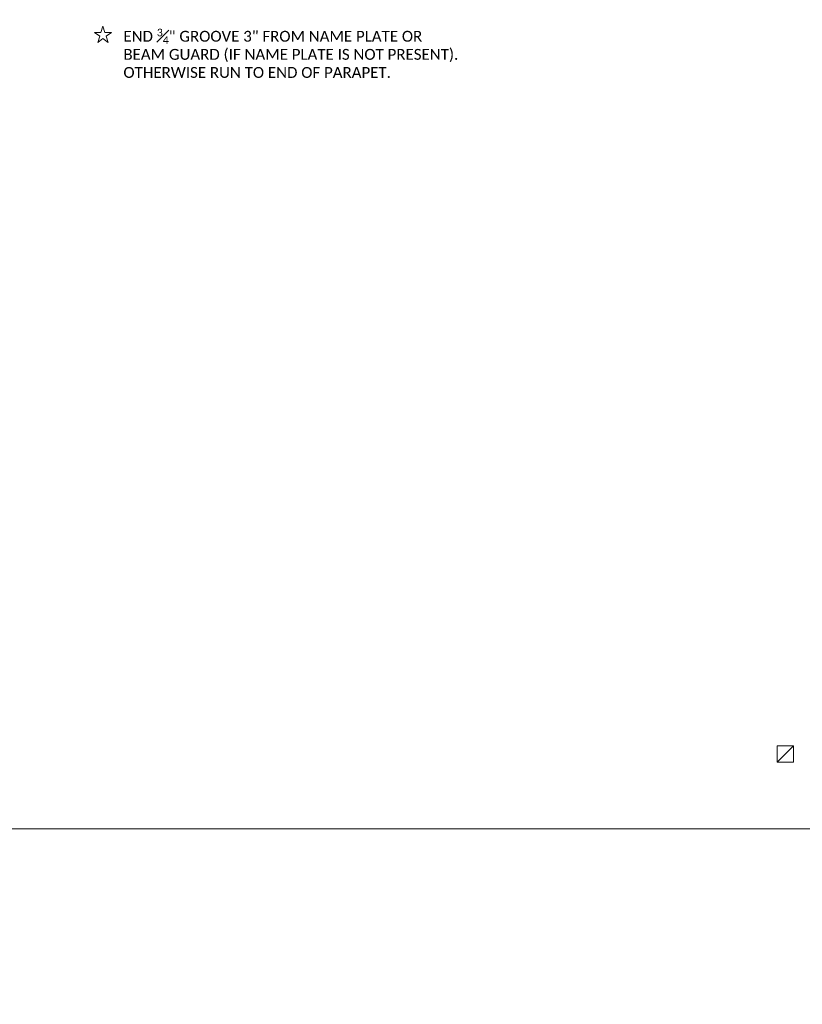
# Model space of a CAD drawing. Extents: x 5346 to 20707, y 13094 to 24070.
# Tile 10 of 14: x 5492 to 5600, y 23793 to 23930. Entities that reach past the tile are written whole.
import ezdxf
from ezdxf.enums import TextEntityAlignment as Align

# ---------------------------------------------------------------- set-up
doc = ezdxf.new("R2010")
doc.units = 0
doc.header["$MEASUREMENT"] = 0
for name, color, linetype, lineweight in [('B_ANNO_DIM', 7, 'Continuous', 18), ('B_ANNO_SYMB', 7, 'Continuous', 18), ('B_ANNO_TEXT', 7, 'Continuous', 18)]:
    doc.layers.add(name, color=color, linetype=linetype, lineweight=lineweight)
doc.layers.add('B_ANNO_NOPLOT', color=47, linetype='Continuous', lineweight=18, plot=False)
doc.styles.add('Annotative', font='calibri.ttf', dxfattribs={"height": 0.0625})

# ---------------------------------------------------------------- blocks, each defined once
blk = doc.blocks.new('*U99')
at = {"layer": 'B_ANNO_NOPLOT', "flags": 128}
blk.add_lwpolyline([(0, 0), (-1.005828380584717e-07, 252.0000000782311), (323.9276625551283, 252.0000001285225), (323.9276625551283, 238.8551612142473), (377.9999998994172, 238.8551612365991), (377.9999999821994, 40.49960530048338), (316.5707527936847, 40.49960528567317), (316.570752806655, 1.229345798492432e-07)], close=True, dxfattribs=at)
at = {"layer": 'B_ANNO_DIM', "style": 'Annotative'}
for tag, p in [('BAR1', (278.7587079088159, 150.1972677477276)), ('BAR2', (278.7401108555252, 131.0926663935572)), ('SPA1', (290.7475157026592, 121.3030348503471)), ('BAR4', (308.3569797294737, 121.3215534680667)), ('BAR5', (314.3293459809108, 121.3310301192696))]:
    blk.add_attdef(tag, p, '', height=1.5, dxfattribs=at)
blk.add_attdef('BAR3', text='', height=1.5, dxfattribs=at).set_placement((302.7437637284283, 131.0392613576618), align=Align.RIGHT)
blk = doc.blocks.new('AnonymousCell5')
at = {"layer": 'B_ANNO_SYMB'}
blk.add_line((1.125, 1.125), (-1.125, -1.125), dxfattribs=at)
at = {"layer": 'B_ANNO_SYMB', "flags": 128}
blk.add_lwpolyline([(-1.125, -1.125), (1.125, -1.125), (1.125, 1.125), (-1.125, 1.125), (-1.125, -1.125)], dxfattribs=at)
blk = doc.blocks.new('SYM10')
at = {"layer": 'B_ANNO_SYMB', "flags": 128}
blk.add_lwpolyline([(-2.43991868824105, 0.375), (-2.719162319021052, -0.4844235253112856), (-3.622813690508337, -0.4844235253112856), (-2.891744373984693, -1.015576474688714), (-3.170988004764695, -1.875), (-2.439918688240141, -1.343847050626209), (-1.708849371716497, -1.875), (-1.988093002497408, -1.015576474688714), (-1.257023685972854, -0.4844235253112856), (-2.160675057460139, -0.4844235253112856), (-2.43991868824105, 0.375)], dxfattribs=at)
blk = doc.blocks.new('INS_RAILCOMB3T_BASE')
at = {"layer": 'B_ANNO_NOPLOT', "flags": 128}
blk.add_lwpolyline([(0, 0), (-1.005828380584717e-07, 252.0000000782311), (323.9276625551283, 252.0000001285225), (323.9276625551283, 238.8551612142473), (377.9999998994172, 238.8551612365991), (377.9999999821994, 40.49960530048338), (316.5707527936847, 40.49960528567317), (316.570752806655, 1.229345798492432e-07)], close=True, dxfattribs=at)
for name, p in [('SYM10', (159.8455782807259, 110.6395509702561)), ('AnonymousCell5', (251.8387534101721, 10.34560590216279))]:
    blk.add_blockref(name, p)
at = {"layer": 'B_ANNO_DIM', "style": 'Annotative'}
for tag, p in [('SHT', (195.6155375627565, 204.5169053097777)), ('BAR15', (345.6115918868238, 131.0624470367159)), ('SPA3', (173.5596540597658, 121.2896680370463)), ('DIM1', (189.749927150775, 121.3361886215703)), ('BAR12', (20.48248101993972, 59.95043916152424)), ('BAR13', (20.50314153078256, 55.44165593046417)), ('BAR14', (20.50775280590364, 28.90893566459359))]:
    blk.add_attdef(tag, p, '', height=1.5, dxfattribs=at)
at = {"layer": 'B_ANNO_TEXT', "insert": (160.2377098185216, 110.6691721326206), "char_height": 1.50000075, "width": 119.1764890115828, "attachment_point": 1, "line_spacing_factor": 0.99999950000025, "style": 'Annotative'}
blk.add_mtext('\\A1;END {\\H0.7x;\\S3#4;}" GROOVE 3" FROM NAME PLATE OR\\PBEAM GUARD (IF NAME PLATE IS NOT PRESENT).\\POTHERWISE RUN TO END OF PARAPET.', dxfattribs=at)

msp = doc.modelspace()

# ---------------------------------------------------------------- block references
msp.add_blockref('*U99', (5346.242247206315, 23817.78239471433))

# ---------------------------------------------------------------- next in the draw order: block references
msp.add_blockref('INS_RAILCOMB3T_BASE', (5346.242247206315, 23817.78239471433))

doc.saveas('drawing.dxf')
